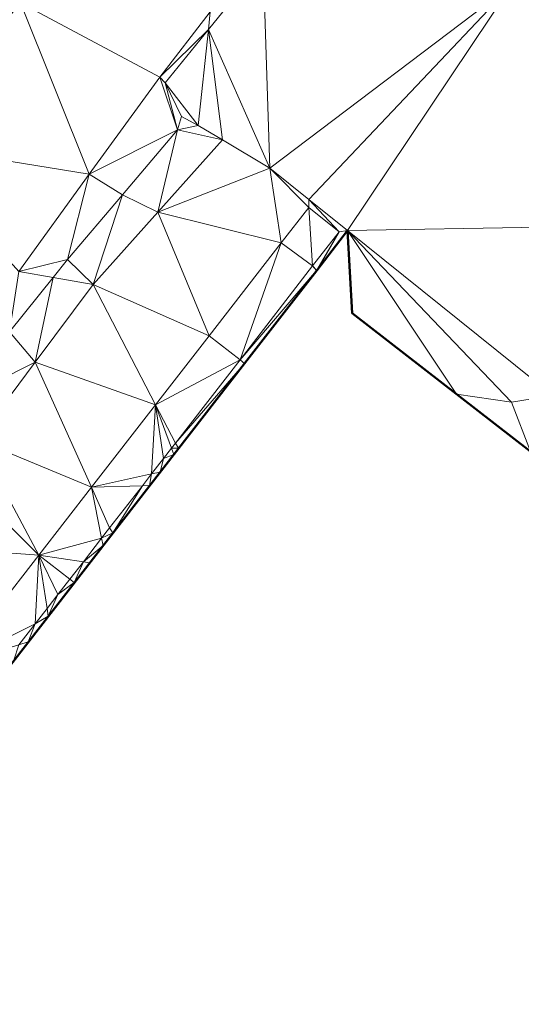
# Model space of a CAD drawing. Header units: metres. Extents: x 3490451 to 6981510, y 5754235 to 11509207.
# Tile 21 of 77: x 3490580.53 to 3490589.48, y 5754451.73 to 5754469.28. Entities that reach past the tile are written whole.
import ezdxf

# ---------------------------------------------------------------- set-up
doc = ezdxf.new("R2010")
doc.units = ezdxf.units.M
doc.layers.add('Kartierung-05$0$$VERB', color=7, linetype='Continuous', lineweight=18, true_color=0x82563a)

msp = doc.modelspace()

# ---------------------------------------------------------------- linework, layer by layer
at = {"layer": 'Kartierung-05$0$$VERB', "color": 1, "lineweight": 50, "ltscale": 0.02}
msp.add_lwpolyline([(3490592.818, 5754459.123), (3490586.457, 5754464.054), (3490586.377, 5754465.526), (3490585.826, 5754464.816), (3490584.537, 5754463.158), (3490578.463, 5754455.343), (3490572.791, 5754448.115), (3490572.712, 5754448.177), (3490572.162, 5754448.609), (3490570.039, 5754446.553), (3490567.774, 5754446.203), (3490569.297, 5754441.576)], dxfattribs=at)
at = {"layer": 'Kartierung-05$0$$VERB'}
for points in [[(3490577.495, 5754470.254, 166.172), (3490578.464, 5754467.066, 166.209), (3490580.54, 5754469.583, 166.066)], [(3490583.892, 5754469.108, 165.97), (3490583.926, 5754469.423, 165.927), (3490584.868, 5754470.313, 165.909)], [(3490583.892, 5754469.108, 165.97), (3490584.868, 5754470.313, 165.909), (3490584.991, 5754466.636, 165.395)], [(3490584.868, 5754470.313, 165.909), (3490584.991, 5754466.636, 165.395), (3490589.313, 5754469.909, 165.024)], [(3490585.684, 5754466.081, 165.075), (3490584.991, 5754466.636, 165.395), (3490589.313, 5754469.909, 165.024)], [(3490585.684, 5754466.081, 165.075), (3490586.377, 5754465.526, 164.755), (3490589.313, 5754469.909, 165.024)], [(3490593.284, 5754465.646, 164.047), (3490586.377, 5754465.526, 164.755), (3490589.313, 5754469.909, 165.024)], [(3490581.768, 5754466.529, 166.05), (3490578.464, 5754467.066, 166.209), (3490580.54, 5754469.583, 166.066)], [(3490581.768, 5754466.529, 166.05), (3490580.54, 5754469.583, 166.066), (3490583.027, 5754468.261, 165.983)], [(3490583.926, 5754469.423, 165.927), (3490580.54, 5754469.583, 166.066), (3490583.027, 5754468.261, 165.983)], [(3490583.892, 5754469.108, 165.97), (3490583.926, 5754469.423, 165.927), (3490583.027, 5754468.261, 165.983)], [(3490583.892, 5754469.108, 165.97), (3490583.027, 5754468.261, 165.983), (3490583.124, 5754468.159, 166.018)], [(3490583.892, 5754469.108, 165.97), (3490583.712, 5754467.399, 165.834), (3490583.124, 5754468.159, 166.018)], [(3490583.892, 5754469.108, 165.97), (3490584.143, 5754467.142, 165.78), (3490583.712, 5754467.399, 165.834)], [(3490583.892, 5754469.108, 165.97), (3490584.143, 5754467.142, 165.78), (3490584.991, 5754466.636, 165.395)], [(3490581.768, 5754466.529, 166.05), (3490583.027, 5754468.261, 165.983), (3490583.34, 5754467.32, 166.055)], [(3490583.027, 5754468.261, 165.983), (3490583.34, 5754467.32, 166.055), (3490583.124, 5754468.159, 166.018)], [(3490583.712, 5754467.399, 165.834), (3490583.412, 5754467.561, 165.928), (3490583.124, 5754468.159, 166.018)], [(3490583.34, 5754467.32, 166.055), (3490583.412, 5754467.561, 165.928), (3490583.124, 5754468.159, 166.018)], [(3490583.34, 5754467.32, 166.055), (3490583.712, 5754467.399, 165.834), (3490583.412, 5754467.561, 165.928)], [(3490584.143, 5754467.142, 165.78), (3490583.34, 5754467.32, 166.055), (3490583.712, 5754467.399, 165.834)], [(3490582.36, 5754466.164, 166.111), (3490581.768, 5754466.529, 166.05), (3490583.34, 5754467.32, 166.055)], [(3490582.99, 5754465.852, 165.893), (3490582.36, 5754466.164, 166.111), (3490583.34, 5754467.32, 166.055)], [(3490582.99, 5754465.852, 165.893), (3490584.143, 5754467.142, 165.78), (3490583.34, 5754467.32, 166.055)], [(3490581.768, 5754466.529, 166.05), (3490578.464, 5754467.066, 166.209), (3490580.51, 5754464.797, 166.118)], [(3490582.99, 5754465.852, 165.893), (3490584.143, 5754467.142, 165.78), (3490584.991, 5754466.636, 165.395)], [(3490581.768, 5754466.529, 166.05), (3490580.51, 5754464.797, 166.118), (3490581.38, 5754465.009, 166.167)], [(3490582.36, 5754466.164, 166.111), (3490581.768, 5754466.529, 166.05), (3490581.38, 5754465.009, 166.167)], [(3490582.99, 5754465.852, 165.893), (3490585.194, 5754465.307, 165.163), (3490584.991, 5754466.636, 165.395)], [(3490585.194, 5754465.307, 165.163), (3490585.684, 5754465.938, 165.255), (3490584.991, 5754466.636, 165.395)], [(3490585.684, 5754466.081, 165.075), (3490585.684, 5754465.938, 165.255), (3490584.991, 5754466.636, 165.395)], [(3490582.36, 5754466.164, 166.111), (3490581.838, 5754464.563, 166.006), (3490581.38, 5754465.009, 166.167)], [(3490582.99, 5754465.852, 165.893), (3490582.36, 5754466.164, 166.111), (3490581.838, 5754464.563, 166.006)], [(3490585.684, 5754466.081, 165.075), (3490586.223, 5754465.503, 165.255), (3490586.377, 5754465.526, 164.755)], [(3490585.684, 5754466.081, 165.075), (3490585.684, 5754465.938, 165.255), (3490586.223, 5754465.503, 165.255)], [(3490582.99, 5754465.852, 165.893), (3490583.905, 5754463.649, 165.13), (3490581.838, 5754464.563, 166.006)], [(3490582.99, 5754465.852, 165.893), (3490583.905, 5754463.649, 165.13), (3490585.194, 5754465.307, 165.163)], [(3490585.194, 5754465.307, 165.163), (3490585.684, 5754465.938, 165.255), (3490585.752, 5754464.895, 165.163)], [(3490585.684, 5754465.938, 165.255), (3490585.752, 5754464.895, 165.163), (3490586.223, 5754465.503, 165.255)], [(3490593.284, 5754465.646, 164.047), (3490590.037, 5754462.583, 163.795), (3490586.377, 5754465.526, 164.755)], [(3490585.752, 5754464.895, 165.163), (3490586.223, 5754465.503, 165.255), (3490585.826, 5754464.816, 164.764)], [(3490586.223, 5754465.503, 165.255), (3490585.827, 5754464.818, 164.764), (3490585.826, 5754464.816, 164.764)], [(3490586.223, 5754465.503, 165.255), (3490585.827, 5754464.818, 164.764), (3490586.377, 5754465.526, 164.755)], [(3490586.377, 5754465.526, 164.755), (3490585.827, 5754464.818, 164.764), (3490586.068, 5754465.128, 164.759)], [(3490586.377, 5754465.526, 164.755), (3490586.377, 5754465.525, 164.755), (3490586.068, 5754465.128, 164.759)], [(3490589.298, 5754462.469, 163.753), (3490590.037, 5754462.583, 163.795), (3490586.377, 5754465.526, 164.755)], [(3490588.319, 5754462.611, 164.464), (3490589.298, 5754462.469, 163.753), (3490586.377, 5754465.526, 164.755)], [(3490586.377, 5754465.526, 164.755), (3490586.377, 5754465.525, 164.755), (3490586.377, 5754465.526, 164.755)], [(3490588.319, 5754462.611, 164.464), (3490586.457, 5754464.054, 164.764), (3490586.377, 5754465.526, 164.755)], [(3490583.905, 5754463.649, 165.13), (3490584.458, 5754463.219, 165.13), (3490585.194, 5754465.307, 165.163)], [(3490584.458, 5754463.219, 165.13), (3490585.194, 5754465.307, 165.163), (3490585.752, 5754464.895, 165.163)], [(3490581.123, 5754464.689, 166.188), (3490580.51, 5754464.797, 166.118), (3490581.38, 5754465.009, 166.167)], [(3490581.123, 5754464.689, 166.188), (3490581.838, 5754464.563, 166.006), (3490581.38, 5754465.009, 166.167)], [(3490581.123, 5754464.689, 166.188), (3490580.345, 5754463.72, 166.253), (3490580.51, 5754464.797, 166.118)], [(3490584.458, 5754463.219, 165.13), (3490585.752, 5754464.895, 165.163), (3490585.822, 5754464.811, 164.764)], [(3490584.458, 5754463.219, 165.13), (3490584.537, 5754463.158, 164.33), (3490585.822, 5754464.811, 164.764)], [(3490585.752, 5754464.895, 165.163), (3490585.826, 5754464.816, 164.764), (3490585.826, 5754464.816, 164.764)], [(3490585.752, 5754464.895, 165.163), (3490585.826, 5754464.816, 164.764), (3490585.822, 5754464.811, 164.764)], [(3490581.123, 5754464.689, 166.188), (3490580.803, 5754463.179, 166.052), (3490580.345, 5754463.72, 166.253)], [(3490581.123, 5754464.689, 166.188), (3490580.803, 5754463.179, 166.052), (3490581.838, 5754464.563, 166.006)], [(3490582.951, 5754462.421, 165.131), (3490580.803, 5754463.179, 166.052), (3490581.838, 5754464.563, 166.006)], [(3490582.951, 5754462.421, 165.131), (3490583.905, 5754463.649, 165.13), (3490581.838, 5754464.563, 166.006)], [(3490580.803, 5754463.179, 166.052), (3490580.345, 5754463.72, 166.253), (3490579.31, 5754462.431, 166.339)], [(3490582.951, 5754462.421, 165.131), (3490583.905, 5754463.649, 165.13), (3490584.458, 5754463.219, 165.13)], [(3490580.803, 5754463.179, 166.052), (3490579.769, 5754461.796, 166.097), (3490579.31, 5754462.431, 166.339)], [(3490581.806, 5754460.949, 165.132), (3490580.803, 5754463.179, 166.052), (3490579.769, 5754461.796, 166.097)], [(3490581.806, 5754460.949, 165.132), (3490582.951, 5754462.421, 165.131), (3490580.803, 5754463.179, 166.052)], [(3490582.951, 5754462.421, 165.131), (3490583.306, 5754461.737, 165.131), (3490584.458, 5754463.219, 165.13)], [(3490583.306, 5754461.737, 165.131), (3490584.458, 5754463.219, 165.13), (3490584.537, 5754463.158, 164.33)], [(3490583.362, 5754461.647, 164.331), (3490583.306, 5754461.737, 165.131), (3490584.537, 5754463.158, 164.33)], [(3490588.319, 5754462.611, 164.464), (3490589.638, 5754461.588, 164.252), (3490589.298, 5754462.469, 163.753)], [(3490589.638, 5754461.588, 164.252), (3490589.298, 5754462.469, 163.753), (3490590.037, 5754462.583, 163.795)], [(3490582.879, 5754461.188, 165.132), (3490581.806, 5754460.949, 165.132), (3490582.951, 5754462.421, 165.131)], [(3490582.879, 5754461.188, 165.132), (3490583.092, 5754461.462, 165.131), (3490582.951, 5754462.421, 165.131)], [(3490583.235, 5754461.646, 165.131), (3490582.951, 5754462.421, 165.131), (3490583.306, 5754461.737, 165.131)], [(3490583.092, 5754461.462, 165.131), (3490583.235, 5754461.646, 165.131), (3490582.951, 5754462.421, 165.131)], [(3490579.344, 5754461.257, 166.096), (3490580.868, 5754459.742, 165.133), (3490579.769, 5754461.796, 166.097)], [(3490581.806, 5754460.949, 165.132), (3490580.868, 5754459.742, 165.133), (3490579.769, 5754461.796, 166.097)], [(3490583.092, 5754461.462, 165.131), (3490583.235, 5754461.646, 165.131), (3490583.276, 5754461.535, 164.331)], [(3490583.362, 5754461.647, 164.331), (3490583.235, 5754461.646, 165.131), (3490583.306, 5754461.737, 165.131)], [(3490583.362, 5754461.647, 164.331), (3490583.235, 5754461.646, 165.131), (3490583.276, 5754461.535, 164.331)], [(3490582.879, 5754461.188, 165.132), (3490583.032, 5754461.222, 164.331), (3490583.092, 5754461.462, 165.131)], [(3490583.032, 5754461.222, 164.331), (3490583.092, 5754461.462, 165.131), (3490583.276, 5754461.535, 164.331)], [(3490579.344, 5754461.257, 166.096), (3490578.299, 5754459.932, 166.094), (3490580.868, 5754459.742, 165.133)], [(3490582.716, 5754460.977, 165.132), (3490582.879, 5754461.188, 165.132), (3490581.806, 5754460.949, 165.132)], [(3490582.716, 5754460.977, 165.132), (3490582.845, 5754460.981, 164.332), (3490582.879, 5754461.188, 165.132)], [(3490582.845, 5754460.981, 164.332), (3490582.879, 5754461.188, 165.132), (3490583.032, 5754461.222, 164.331)], [(3490581.988, 5754460.042, 165.132), (3490581.806, 5754460.949, 165.132), (3490580.868, 5754459.742, 165.133)], [(3490582.716, 5754460.977, 165.132), (3490581.806, 5754460.949, 165.132), (3490582.131, 5754460.226, 165.132)], [(3490581.988, 5754460.042, 165.132), (3490581.806, 5754460.949, 165.132), (3490582.131, 5754460.226, 165.132)], [(3490582.716, 5754460.977, 165.132), (3490582.188, 5754460.135, 164.332), (3490582.131, 5754460.226, 165.132)], [(3490582.716, 5754460.977, 165.132), (3490582.845, 5754460.981, 164.332), (3490582.188, 5754460.135, 164.332)], [(3490582.188, 5754460.135, 164.332), (3490581.988, 5754460.042, 165.132), (3490582.131, 5754460.226, 165.132)], [(3490581.988, 5754460.042, 165.132), (3490581.662, 5754459.622, 165.133), (3490580.868, 5754459.742, 165.133)], [(3490581.988, 5754460.042, 165.132), (3490582.014, 5754459.912, 164.332), (3490581.662, 5754459.622, 165.133)], [(3490582.188, 5754460.135, 164.332), (3490581.988, 5754460.042, 165.132), (3490582.014, 5754459.912, 164.332)], [(3490579.35, 5754457.788, 165.135), (3490578.299, 5754459.932, 166.094), (3490580.868, 5754459.742, 165.133)], [(3490581.776, 5754459.605, 164.333), (3490582.014, 5754459.912, 164.332), (3490581.662, 5754459.622, 165.133)], [(3490579.35, 5754457.788, 165.135), (3490580.802, 5754458.516, 165.134), (3490580.868, 5754459.742, 165.133)], [(3490580.802, 5754458.516, 165.134), (3490581.015, 5754458.79, 165.133), (3490580.868, 5754459.742, 165.133)], [(3490581.662, 5754459.622, 165.133), (3490580.868, 5754459.742, 165.133), (3490581.421, 5754459.312, 165.133)], [(3490581.015, 5754458.79, 165.133), (3490581.208, 5754459.038, 165.133), (3490580.868, 5754459.742, 165.133)], [(3490581.208, 5754459.038, 165.133), (3490580.868, 5754459.742, 165.133), (3490581.421, 5754459.312, 165.133)], [(3490581.662, 5754459.622, 165.133), (3490581.5, 5754459.25, 164.333), (3490581.421, 5754459.312, 165.133)], [(3490581.776, 5754459.605, 164.333), (3490581.662, 5754459.622, 165.133), (3490581.5, 5754459.25, 164.333)], [(3490581.036, 5754458.654, 164.333), (3490581.208, 5754459.038, 165.133), (3490581.5, 5754459.25, 164.333)], [(3490581.208, 5754459.038, 165.133), (3490581.5, 5754459.25, 164.333), (3490581.421, 5754459.312, 165.133)], [(3490581.015, 5754458.79, 165.133), (3490581.036, 5754458.654, 164.333), (3490581.208, 5754459.038, 165.133)], [(3490580.802, 5754458.516, 165.134), (3490581.015, 5754458.79, 165.133), (3490581.036, 5754458.654, 164.333)], [(3490580.679, 5754458.194, 164.334), (3490580.802, 5754458.516, 165.134), (3490581.036, 5754458.654, 164.333)], [(3490580.513, 5754458.144, 165.134), (3490579.35, 5754457.788, 165.135), (3490580.802, 5754458.516, 165.134)], [(3490580.513, 5754458.144, 165.134), (3490580.679, 5754458.194, 164.334), (3490580.802, 5754458.516, 165.134)], [(3490580.425, 5754457.867, 164.334), (3490580.513, 5754458.144, 165.134), (3490580.679, 5754458.194, 164.334)]]:
    msp.add_3dface(points, dxfattribs=at)

doc.saveas('drawing.dxf')
